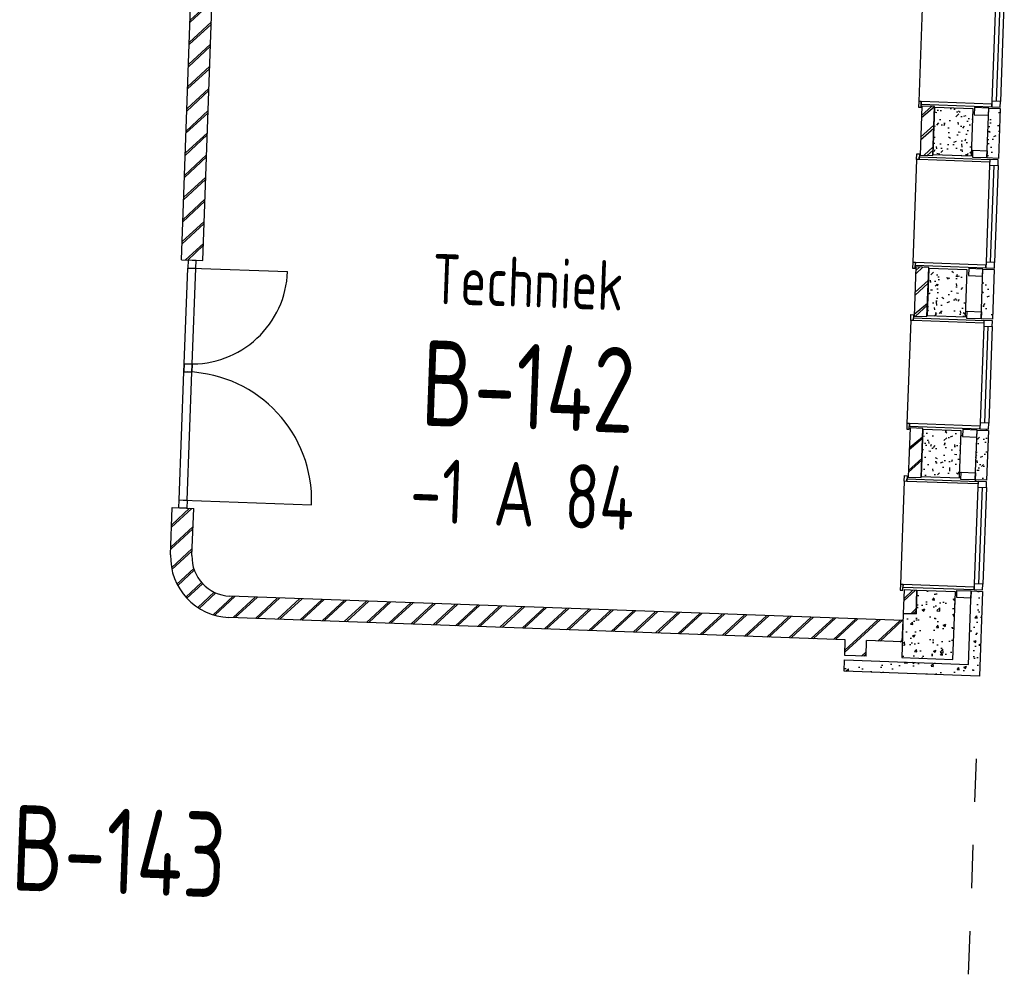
# Model space of a CAD drawing. Header units: millimetres. Extents: x 119024465 to 119292677, y 483022511 to 483148062.
# Tile 98 of 162: x 119115888 to 119122793, y 483072678 to 483079375. Entities that reach past the tile are written whole.
import ezdxf
from ezdxf.enums import TextEntityAlignment as Align

# ---------------------------------------------------------------- set-up
doc = ezdxf.new("R2010")
doc.units = ezdxf.units.MM
doc.header["$LTSCALE"] = 100
for name, color, linetype in [('AL21----', 1, 'CONTINUOUS'), ('AL21----_ARC', 8, 'CONTINUOUS'), ('AL22----', 2, 'CONTINUOUS'), ('AL22----_ARC', 8, 'CONTINUOUS'), ('AL28----', 4, 'CONTINUOUS'), ('AL28----_ARC', 8, 'CONTINUOUS'), ('AL31----', 5, 'CONTINUOUS'), ('AL32----', 6, 'CONTINUOUS'), ('BT00----_HOTELNRS', 3, 'CONTINUOUS'), ('BT00----_RUIMTENRS', 7, 'CONTINUOUS'), ('BT00----_TEKST', 1, 'CONTINUOUS')]:
    doc.layers.add(name, color=color, linetype=linetype)
doc.styles.get("Standard").update_dxf_attribs({"font": 'ISOCP.SHX'})
pattern_1 = [(42.91200747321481, (119019962.2742813, 483024813.6206701), (-74.89618102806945, 80.56402464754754), []), (42.91200747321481, (119019962.8207955, 483024828.6107109), (-74.89618102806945, 80.56402464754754), [])]

# ---------------------------------------------------------------- blocks, each defined once
blk = doc.blocks.new('KOLOM')
at = {"layer": 'AL28----', "linetype": 'Continuous'}
for p, q in [((0.5, 0.5), (-0.5, 0.5)), ((-0.5, 0.5), (-0.5, -0.5)), ((0.5, -0.5), (0.5, 0.5)), ((-0.5, -0.5), (0.5, -0.5))]:
    blk.add_line(p, q, dxfattribs=at)
blk = doc.blocks.new('270x330')
at = {"layer": 'AL28----_ARC'}
h = blk.add_hatch(dxfattribs=at)
h.set_pattern_fill('AR-CONC', color=256, style=0)
h.set_pattern_definition([(50, (-102370.5424826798, -59938.2102802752), (182.1846689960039, -15.93908553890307), [19.05, -209.55]), (355, (-102370.5424826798, -59938.2102802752), (-35.24282597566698, 191.05664288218), [15.24, -167.64]), (100.451, (-102355.3604826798, -59939.5385302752), (146.9425016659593, 175.1166878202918), [16.19, -178.09]), (46.18420000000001, (-102370.5424826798, -59887.41028027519), (271.0790408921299, -42.04232793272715), [28.575, -314.325]), (96.6356, (-102347.9525826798, -59890.9137802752), (237.4042344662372, 247.4255558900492), [24.285, -267.135]), (351.1840000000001, (-102370.5424826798, -59887.41028027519), (237.4046058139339, 247.4251178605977), [22.86, -251.46]), (21, (-102345.1424826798, -59900.1102802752), (151.6148798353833, -102.2655185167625), [19.05, -209.55]), (326.0000000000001, (-102345.1424826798, -59900.1102802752), (61.80202834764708, 184.1879661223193), [15.24, -167.64]), (71.4514, (-102332.5079826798, -59908.6323802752), (213.4164907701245, 81.92285771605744), [16.19, -178.09]), (37.50000000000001, (-102370.5424826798, -59938.2102802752), (3.088603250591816, 84.55503887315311), [0, -165.608, 0, -170.18, 0, -168.275]), (7.499999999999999, (-102370.5424826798, -59938.2102802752), (66.81966251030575, 100.1805748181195), [0, -97.028, 0, -161.798, 0, -64.135]), (327.5, (-102427.1844826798, -59938.2102802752), (135.5905951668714, -5.72874399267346), [0, -63.5, 0, -198.12, 0, -262.89]), (317.5, (-102452.5844826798, -59938.2102802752), (148.129181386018, 25.42649103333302), [0, -82.55, 0, -131.572, 0, -186.69])])
h.paths.add_polyline_path([(110, 165), (-160, 165), (-160, -165), (110, -165)])
at = {"layer": 'AL28----', "xscale": 270, "yscale": 330, "zscale": 2600}
blk.add_blockref('KOLOM', (-25, 0), dxfattribs=at)
blk = doc.blocks.new('c1')
at = {"layer": 'AL21----_ARC'}
h = blk.add_hatch(dxfattribs=at)
h.set_pattern_fill('AR-CONC', color=256, scale=0.9999999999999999, angle=-1.550520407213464e-14, style=0)
h.set_pattern_definition([(49.99999999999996, (-4.000000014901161, 1.192092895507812e-07), (182.184668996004, -15.93908553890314), [19.05, -209.55]), (355, (-4.000000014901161, 1.192092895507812e-07), (-35.24282597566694, 191.05664288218), [15.24, -167.64]), (100.4509999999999, (11.18199999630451, -1.328249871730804), (146.9425016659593, 175.1166878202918), [16.19, -178.09]), (46.1842, (-4.000000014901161, 50.80000013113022), (271.0790408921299, -42.04232793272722), [28.57499999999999, -314.3249999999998]), (96.63559999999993, (18.58989998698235, 47.29650014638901), (237.4042344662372, 247.4255558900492), [24.28499999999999, -267.1349999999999]), (351.184, (-4.000000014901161, 50.80000013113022), (237.404605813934, 247.4251178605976), [22.86, -251.46]), (20.99999999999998, (21.39999997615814, 38.10000014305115), (151.6148798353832, -102.2655185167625), [19.05, -209.55]), (326, (21.39999997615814, 38.10000014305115), (61.80202834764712, 184.1879661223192), [15.24, -167.64]), (71.45139999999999, (34.03449998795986, 29.57790017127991), (213.4164907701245, 81.92285771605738), [16.19, -178.09]), (37.49999999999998, (-4.000000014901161, 1.192092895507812e-07), (3.08860325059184, 84.5550388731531), [0, -165.608, 0, -170.18, 0, -168.275]), (7.499999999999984, (-4.000000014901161, 1.192092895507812e-07), (66.81966251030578, 100.1805748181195), [0, -97.02799999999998, 0, -161.798, 0, -64.13499999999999]), (327.4999999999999, (-60.64200000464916, 1.788139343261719e-07), (135.5905951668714, -5.728743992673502), [0, -63.49999999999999, 0, -198.12, 0, -262.8899999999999]), (317.4999999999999, (-86.04200001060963, 1.192092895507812e-07), (148.129181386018, 25.42649103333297), [0, -82.54999999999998, 0, -131.572, 0, -186.69])])
h.paths.add_polyline_path([(299.9999999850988, 175.0000001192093), (299.9999999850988, -174.9999998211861), (219.9999999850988, -174.9999998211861), (219.9999999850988, 175.0000001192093)])
at = {"layer": 'AL22----_ARC'}
h = blk.add_hatch(dxfattribs=at)
h.set_pattern_fill('SCHOON', color=256, scale=2, angle=-1.550520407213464e-14, style=0, pattern_type=2)
h.set_pattern_definition([(44.99999999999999, (-1.490116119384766e-08, 1.192092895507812e-07), (-77.7817459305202, 77.78174593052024), []), (44.99999999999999, (-1.490116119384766e-08, 15.00000011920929), (-77.7817459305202, 77.78174593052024), [])])
h.paths.add_polyline_path([(-250.0000000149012, -172.4999998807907), (-160.0000000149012, -172.4999998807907), (-160, 172.5000001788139), (-250.0000000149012, 172.5000001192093)])
at = {"layer": 'AL22----'}
blk.add_lwpolyline([(-250.0000000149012, -172.4999998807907), (-160.0000000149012, -172.4999998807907), (-160, 172.5000001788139), (-250.0000000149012, 172.5000001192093)], close=True, dxfattribs=at)
at = {"layer": 'AL28----'}
blk.add_lwpolyline([(299.9999999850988, 175.0000001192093), (299.9999999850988, -174.9999998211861), (219.9999999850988, -174.9999998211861), (219.9999999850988, 175.0000001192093)], close=True, dxfattribs=at)
at = {"layer": 'AL31----'}
for p, q in [((-273.0000000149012, 927.0000001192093), (-273.0000000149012, 203.0000001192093)), ((239.9999999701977, 945.0000001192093), (239.9999999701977, 905.0000001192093)), ((299.9999999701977, 945.0000001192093), (239.9999999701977, 945.0000001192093)), ((239.9999999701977, 905.0000001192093), (299.9999999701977, 905.0000001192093)), ((239.9999999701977, 905.0000001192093), (239.9999999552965, 225.0000001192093)), ((269.9999999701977, 905.0000001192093), (269.9999999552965, 225.0000001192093)), ((299.9999999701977, 905.0000001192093), (299.9999999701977, 945.0000001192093)), ((299.9999999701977, 905.0000001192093), (299.9999999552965, 225.0000001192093)), ((239.9999999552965, 225.0000001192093), (239.9999999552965, 185.0000001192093)), ((299.9999999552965, 225.0000001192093), (239.9999999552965, 225.0000001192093)), ((299.9999999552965, 185.0000001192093), (299.9999999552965, 225.0000001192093)), ((239.9999999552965, 185.0000001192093), (299.9999999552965, 185.0000001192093))]:
    blk.add_line(p, q, dxfattribs=at)
for points in [[(-255.0000000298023, 927.0000001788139), (-273.0000000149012, 927.0000001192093), (-273.0000000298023, 967.0000001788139), (-255.0000000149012, 967.0000001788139)], [(239.9999999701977, 927.0000001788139), (-255.0000000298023, 927.0000001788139), (-255.0000000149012, 945.0000001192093), (239.9999999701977, 945.0000001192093)], [(-255.0000000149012, 203.0000001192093), (-273.0000000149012, 203.0000001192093), (-273.0000000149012, 163.0000001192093), (-255.0000000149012, 163.0000001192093)], [(239.9999999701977, 203.0000001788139), (-255.0000000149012, 203.0000001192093), (-255.0000000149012, 185.0000001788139), (239.9999999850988, 185.0000001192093)], [(219.9999999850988, 175.0000001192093), (119.9999999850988, 175.0000001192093), (119.9999999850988, 125.0000001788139), (219.9999999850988, 125.0000001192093)], [(219.9999999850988, -174.9999998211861), (119.9999999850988, -174.9999998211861), (119.9999999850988, -124.9999998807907), (219.9999999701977, -124.9999998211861)]]:
    blk.add_lwpolyline(points, close=True, dxfattribs=at)
at = {"layer": 'AL28----'}
blk.add_blockref('270x330', (-1.490116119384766e-08, 1.192092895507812e-07), dxfattribs=at)

msp = doc.modelspace()

# ---------------------------------------------------------------- hatches: boundary and pattern name
at = {"layer": 'AL22----_ARC'}
h = msp.add_hatch(dxfattribs=at)
h.set_pattern_fill('SCHOON', color=256, scale=2, angle=-2.087992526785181, style=0, pattern_type=2)
h.set_pattern_definition(pattern_1)
h.paths.add_polyline_path([(119117236.4062601, 483083571.9660448), (119117386.3066678, 483083566.500903), (119117363.5352436, 483082941.915871), (119118782.5924364, 483082890.1791952), (119118777.1272946, 483082740.2787875), (119117657.8709172, 483082781.0851796), (119117563.1417925, 483080182.8114464), (119117263.3409771, 483080193.74173), (119117171.8909376, 483077685.4082414), (119117021.9905299, 483077690.8733832), (119117118.9057113, 483080349.1072795), (119117418.7065266, 483080338.1769959), (119117462.4276611, 483081537.3802574), (119117162.6268457, 483081548.310541), (119117169.1850159, 483081728.1910303), (119117319.0854236, 483081722.7258884), (119117317.9923952, 483081692.7458069), (119117467.8928029, 483081687.280665), (119117507.9705095, 483082786.5503214), (119117358.0701018, 483082792.0154633), (119117356.9770734, 483082762.0353817), (119117207.0766657, 483082767.5005236)])
h = msp.add_hatch(dxfattribs=at)
h.set_pattern_fill('SCHOON', color=256, scale=2, angle=-2.087992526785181, style=0, pattern_type=2)
h.set_pattern_definition([(42.74700747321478, (119019962.2742813, 483024813.6206701), (-74.66386304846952, 80.77937580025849), []), (42.74700747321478, (119019962.8639614, 483024828.6090749), (-74.66386304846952, 80.77937580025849), [])])
edge = h.paths.add_edge_path()
edge.add_line((119122077.6676685, 483075009.8933999), (119121827.872235, 483075019.000563))
edge.add_line((119121827.872235, 483075019.0005631), (119121823.8644644, 483074909.0735974))
edge.add_line((119121823.8644644, 483074909.0735974), (119121673.9640567, 483074914.5387393))
edge.add_line((119121673.9640567, 483074914.5387393), (119121677.9718273, 483075024.4657049))
edge.add_line((119121677.9718273, 483075024.4657049), (119117355.8048263, 483075182.0453668))
edge.add_arc((119117371.2893948, 483075606.7631887), 425, 177.9120074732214, 267.91200747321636, ccw=False)
edge.add_line((119116946.571573, 483075622.2477571), (119116958.5948849, 483075952.028654))
edge.add_line((119116958.5948849, 483075952.028654), (119117108.4952926, 483075946.5635122))
edge.add_line((119117108.4952926, 483075946.5635121), (119117096.4719807, 483075616.7826152))
edge.add_arc((119117371.2893948, 483075606.7631887), 275, 177.9120074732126, 267.9120074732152)
edge.add_line((119117361.2699681, 483075331.9457745), (119122083.1328103, 483075159.7938076))
edge.add_line((119122083.1328103, 483075159.7938076), (119122077.6676685, 483075009.8934))
h = msp.add_hatch(dxfattribs=at)
h.set_pattern_fill('SCHOON', color=256, scale=2, angle=-2.087992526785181, style=0, pattern_type=2)
h.set_pattern_definition(pattern_1)
h.paths.add_polyline_path([(119122084.9545242, 483075209.7606102), (119122174.8947688, 483075206.4815251), (119122180.9064248, 483075371.3719735), (119122090.9661802, 483075374.6510587)])
at = {"layer": 'AL28----_ARC'}
h = msp.add_hatch(dxfattribs=at)
h.set_pattern_fill('AR-CONC', color=256, angle=-2.087992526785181, style=0)
h.set_pattern_definition([(47.74700747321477, (119019962.2742813, 483024813.6206701), (181.4172399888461, -23.08880897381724), [19.05, -209.55]), (352.7470074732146, (119019962.2742813, 483024813.6206701), (-27.70476304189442, 192.2944192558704), [15.24, -167.64]), (98.19800747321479, (119019977.3923292, 483024811.696612), (153.7131009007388, 169.2047155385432), [16.19, -178.09]), (43.93120747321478, (119019964.2713312, 483024864.3814009), (269.2167243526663, -52.66648913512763), [28.575, -314.325]), (94.38260747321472, (119019986.7060392, 483024859.9925549), (246.9475119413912, 237.9014556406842), [24.285, -267.1349999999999]), (348.9310074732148, (119019964.2713312, 483024864.3814009), (246.9478657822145, 237.9010033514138), [22.86, -251.4600000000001]), (18.74700747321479, (119019989.1524341, 483024850.6926933), (147.4774165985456, -108.1467505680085), [19.05, -209.55]), (323.7470074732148, (119019989.1524341, 483024850.6926933), (68.99505263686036, 181.6160243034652), [15.24, -167.64]), (69.19840747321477, (119020001.4421466, 483024841.6804935), (216.4720682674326, 73.46969993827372), [16.19, -178.09]), (35.24700747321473, (119019962.2742813, 483024813.6206701), (6.410243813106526, 84.36825731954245), [0, -165.608, 0, -170.18, 0, -168.275]), (5.24700747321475, (119019962.2742813, 483024813.6206701), (70.70630911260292, 97.4763187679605), [0, -97.02799999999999, 0, -161.798, 0, -64.135]), (325.2470074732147, (119019905.6760665, 483024815.8473806), (135.260573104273, -11.05465372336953), [0, -63.49999999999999, 0, -198.12, 0, -262.8899999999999]), (315.2470074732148, (119019880.2957011, 483024816.8459057), (149.0142415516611, 19.58358085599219), [0, -82.55, 0, -131.572, 0, -186.69])])
h.paths.add_polyline_path([(119121672.8710283, 483074884.5586577), (119122542.2548135, 483074852.8622417), (119122561.0184671, 483075367.5203081), (119122640.9653512, 483075364.6055658), (119122619.2869553, 483074770.0006154), (119121669.956286, 483074804.6117736)])
h = msp.add_hatch(dxfattribs=at)
h.set_pattern_fill('AR-CONC', color=256, angle=-2.087992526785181, style=0)
h.set_pattern_definition([(47.91200747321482, (119019962.2742813, 483024813.6206701), (181.4829786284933, -22.56626980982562), [19.05, -209.55]), (352.9120074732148, (119019962.2742813, 483024813.6206701), (-28.25841556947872, 192.213838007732), [15.24, -167.64]), (98.3630074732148, (119019977.3978074, 483024811.7401567), (153.2251895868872, 169.6466752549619), [16.19, -178.09]), (44.09620747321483, (119019964.1251427, 483024864.3869415), (269.3672764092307, -51.89098330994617), [28.575, -314.325]), (94.54760747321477, (119019986.5723966, 483024860.0627209), (246.2613818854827, 238.6116259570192), [24.285, -267.135]), (349.0960074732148, (119019964.1251427, 483024864.3869415), (246.2617370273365, 238.6111746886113), [22.86, -251.46]), (18.91200747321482, (119019989.045563, 483024850.7699429), (147.7882449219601, -107.7215982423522), [19.05, -209.55]), (323.9120074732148, (119019989.045563, 483024850.7699429), (68.47175066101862, 181.813962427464), [15.24, -167.64]), (69.36340747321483, (119020001.3611778, 483024841.7931723), (216.2595933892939, 74.09278923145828), [16.19, -178.09]), (35.41200747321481, (119019962.2742813, 483024813.6206701), (6.1672544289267, 84.38636762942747), [0, -165.608, 0, -170.18, 0, -168.275]), (5.412007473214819, (119019962.2742813, 483024813.6206701), (70.42530466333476, 97.67953384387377), [0, -97.028, 0, -161.798, 0, -64.135]), (325.4120074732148, (119019905.6698887, 483024815.6843805), (135.2918473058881, -10.66508593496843), [0, -63.5, 0, -198.12, 0, -262.8899999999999]), (315.4120074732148, (119019880.286753, 483024816.6098112), (148.9572270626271, 20.01262926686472), [0, -82.54999999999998, 0, -131.572, 0, -186.69])])
h.paths.add_polyline_path([(119122084.9545242, 483075209.7606102), (119122073.6598978, 483074899.9664343), (119122433.4208763, 483074886.850094), (119122450.7271587, 483075361.5347183), (119122180.9064248, 483075371.3719735), (119122174.8947688, 483075206.4815251)])

# ---------------------------------------------------------------- linework, layer by layer
at = {"layer": 'AL22----'}
for p, q in [((119117021.9905299, 483077690.8733832), (119117118.9057113, 483080349.1072795)), ((119117171.8909376, 483077685.4082414), (119117263.3409771, 483080193.74173)), ((119117021.9905299, 483077690.8733832), (119117171.8909376, 483077685.4082414)), ((119116946.571573, 483075622.2477571), (119116958.5948849, 483075952.028654)), ((119116958.5948849, 483075952.028654), (119117108.4952926, 483075946.5635121)), ((119117096.4719806, 483075616.7826152), (119117108.4952926, 483075946.5635121)), ((119122083.1328103, 483075159.7938076), (119117361.2699681, 483075331.9457745)), ((119121677.9718273, 483075024.4657049), (119117355.8048263, 483075182.0453668)), ((119122077.6676685, 483075009.8933999), (119122083.1328103, 483075159.7938076)), ((119121673.9640567, 483074914.5387393), (119121677.9718273, 483075024.4657049)), ((119121823.8644644, 483074909.0735974), (119121827.872235, 483075019.0005631)), ((119122077.6676685, 483075009.8933999), (119121827.872235, 483075019.0005631)), ((119121823.8644644, 483074909.0735974), (119121673.9640567, 483074914.5387393)), ((119122587.1324223, 483073888.051382), (119122598.1593471, 483074190.5029162)), ((119122565.0785726, 483073283.1483137), (119122576.1054974, 483073585.5998479)), ((119122543.024723, 483072678.2452453), (119122554.0516478, 483072980.6967795))]:
    msp.add_line(p, q, dxfattribs=at)
for points in [[(119122084.9545242, 483075209.7606102), (119122174.8947688, 483075206.4815251), (119122180.9064248, 483075371.3719735), (119122090.9661802, 483075374.6510587)], [(119122461.0848619, 483075371.163736), (119122561.0184671, 483075367.5203081), (119122559.1967531, 483075317.5535055), (119122459.263148, 483075321.1969334)]]:
    msp.add_lwpolyline(points, close=True, dxfattribs=at)
for radius in [425, 275]:
    msp.add_arc((119117371.2893948, 483075606.7631887), radius, 177.9120074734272, 267.9120074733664, dxfattribs=at)
at = {"layer": 'AL28----'}
for points in [[(119121672.8710283, 483074884.5586577), (119122542.2548135, 483074852.8622417), (119122561.0184671, 483075367.5203081), (119122640.9653512, 483075364.6055658), (119122619.2869553, 483074770.0006154), (119121669.956286, 483074804.6117736)], [(119122084.9545242, 483075209.7606102), (119122073.6598978, 483074899.9664343), (119122433.4208763, 483074886.850094), (119122450.7271587, 483075361.5347183), (119122180.9064248, 483075371.3719735), (119122174.8947688, 483075206.4815251)]]:
    msp.add_lwpolyline(points, close=True, dxfattribs=at)
at = {"layer": 'AL32----'}
for p, q in [((119117068.9593243, 483077689.1609721), (119117066.9190047, 483077633.1981532)), ((119117124.9221432, 483077687.1206525), (119117068.9593243, 483077689.1609721)), ((119117122.8818236, 483077631.1578335), (119117124.9221432, 483077687.1206525)), ((119117042.4351694, 483076961.6443268), (119117066.9190047, 483077633.1981532)), ((119117066.9190047, 483077633.1981532), (119117122.8818236, 483077631.1578335)), ((119117094.9004141, 483077632.1779934), (119117766.4542406, 483077607.6941581)), ((119117098.3979883, 483076959.6040071), (119117122.8818236, 483077631.1578335)), ((119117007.603999, 483076006.2790617), (119117040.3948498, 483076905.6815078)), ((119117040.3948498, 483076905.6815078), (119117042.4351694, 483076961.6443268)), ((119117042.4351694, 483076961.6443268), (119117040.3948498, 483076905.6815078)), ((119117096.3576687, 483076903.6411883), (119117040.3948498, 483076905.6815078)), ((119117040.3948498, 483076905.6815078), (119117096.3576687, 483076903.6411883)), ((119117042.4351694, 483076961.6443268), (119117098.3979883, 483076959.6040071)), ((119117098.3979883, 483076959.6040071), (119117042.4351694, 483076961.6443268)), ((119117063.5668178, 483076004.2387421), (119117096.3576687, 483076903.6411883)), ((119117098.3979883, 483076959.6040071), (119117096.3576687, 483076903.6411883)), ((119117096.3576687, 483076903.6411883), (119117098.3979883, 483076959.6040071)), ((119122091.7470272, 483076137.1288552), (119122065.3686094, 483075413.6095541)), ((119122607.6022135, 483076096.3069401), (119122582.8269, 483075416.7584254)), ((119122609.0595849, 483076136.2803821), (119122607.6022135, 483076096.3069401)), ((119122607.6022135, 483076096.3069401), (119122667.5623766, 483076094.120883)), ((119122669.019748, 483076134.094325), (119122609.0595849, 483076136.2803821)), ((119122637.5822951, 483076095.2139115), (119122612.8069815, 483075415.6653968)), ((119122667.5623766, 483076094.120883), (119122642.7870631, 483075414.5723683)), ((119122667.5623766, 483076094.120883), (119122669.019748, 483076134.094325)), ((119117005.5636794, 483075950.3162429), (119117007.603999, 483076006.2790617)), ((119117007.603999, 483076006.2790617), (119117063.5668178, 483076004.2387421)), ((119117035.5854084, 483076005.258902), (119117934.9878545, 483075972.4680511)), ((119117063.5668178, 483076004.2387421), (119117061.5264982, 483075948.2759233)), ((119117061.5264982, 483075948.2759233), (119117005.5636794, 483075950.3162429)), ((119122582.8269, 483075416.7584254), (119122581.3695286, 483075376.7849833)), ((119122642.7870631, 483075414.5723683), (119122582.8269, 483075416.7584254)), ((119122641.3296917, 483075374.5989262), (119122642.7870631, 483075414.5723683)), ((119122581.3695286, 483075376.7849833), (119122641.3296917, 483075374.5989262))]:
    msp.add_line(p, q, dxfattribs=at)
for points in [[(119122109.7350761, 483076136.4730381), (119122091.7470272, 483076137.1288552), (119122093.2043983, 483076177.1022972), (119122111.1924473, 483076176.4464803)], [(119122608.4037657, 483076118.2923331), (119122109.7350761, 483076136.4730381), (119122110.3908931, 483076154.4610871), (119122609.0595827, 483076136.280382)], [(119122083.3566583, 483075412.9537371), (119122065.3686094, 483075413.6095541), (119122063.9112383, 483075373.636112), (119122081.8992872, 483075372.9802951)], [(119122582.0253479, 483075394.773032), (119122083.3566583, 483075412.9537371), (119122082.7008413, 483075394.9656881), (119122581.3695309, 483075376.784983)]]:
    msp.add_lwpolyline(points, close=True, dxfattribs=at)
for centre, radius, start, end in [((119117094.9004141, 483077632.1779934), 672.0000000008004, 267.912007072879, 357.912007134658), ((119117035.5854084, 483076005.258902), 900, 357.912007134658, 87.91200707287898)]:
    msp.add_arc(centre, radius, start, end, dxfattribs=at)

# ---------------------------------------------------------------- block references
at = {"layer": 'AL21----', "rotation": 357.9120074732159}
for p in [(119122458.3007419, 483078588.4012542), (119122417.1300069, 483077459.1515164), (119122375.959272, 483076329.9017784)]:
    msp.add_blockref('c1', p, dxfattribs=at)

# ---------------------------------------------------------------- texts
at = {"layer": 'BT00----_HOTELNRS', "width": 0.8}
msp.add_text('-1 A 84', height=449.9999999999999, rotation=357.9091074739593, dxfattribs=at).set_placement((119119404.5929511, 483075821.4178079), align=Align.CENTER)
at = {"layer": 'BT00----_RUIMTENRS', "width": 0.8}
for s, p in [('B-142', (119118696.5534156, 483076528.9880178)), ('B-143', (119115822.2809685, 483073268.805348))]:
    msp.add_text(s, height=599.9999999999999, rotation=357.9091074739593, dxfattribs=at).set_placement(p)
at = {"layer": 'BT00----_TEKST', "width": 0.8}
msp.add_text('Techniek', height=349.9999999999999, rotation=357.9091074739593, dxfattribs=at).set_placement((119118775.8850238, 483077383.036617))

doc.saveas('drawing.dxf')
